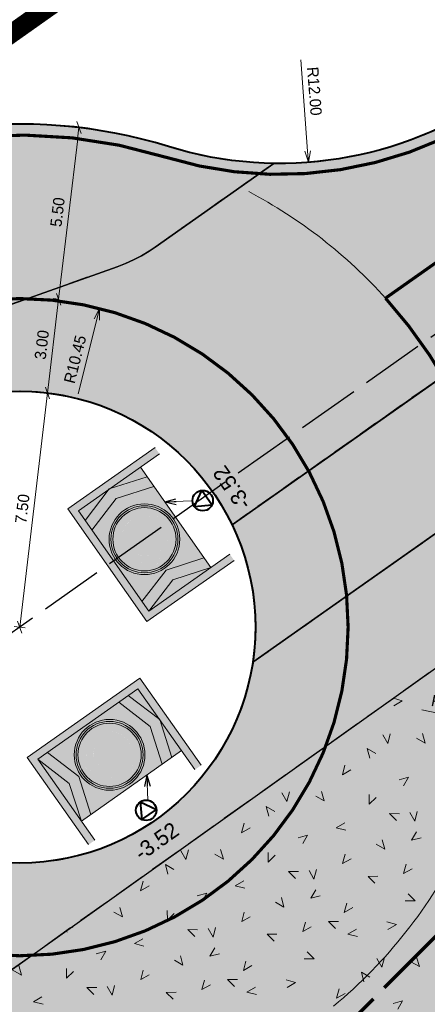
# Model space of a CAD drawing. Header units: metres. Extents: x 148316 to 148653, y 486436 to 486744.
# Tile 30 of 110: x 148431 to 148444, y 486568 to 486599. Entities that reach past the tile are written whole.
import ezdxf

# ---------------------------------------------------------------- set-up
doc = ezdxf.new("R2010")
doc.units = ezdxf.units.M
doc.header["$MEASUREMENT"] = 0
for name, pattern in [('assen', [2.5, 2, -0.5]), ('DGN Style 2', [1, 0.6, -0.4]), ('DGN Style 3', [1.4, 1, -0.4]), ('rwa', [4.5, 4, -0.5])]:
    doc.linetypes.add(name, pattern=pattern)
doc.layers.get('Defpoints').update_dxf_attribs({"color": 253, "lineweight": 13})
for name, color, linetype, lineweight in [('BWR-alg-assenplan', 92, 'assen', 30), ('BWR-nieuw-belijning-haaietanden-050-050', 51, 'Continuous', 0), ('BWR-nieuw-belijning-kantstreep dik 100', 51, 'Continuous', 0), ('BWR-nieuw-raster-grondwerk 20%', 254, 'Continuous', 30), ('BWR-nieuw-riool-rwa beton ø 600', 5, 'rwa', 70), ('BWR-nieuw-straatmeubilair', 7, 'Continuous', 40), ('N-WA-VW-VERKEERSTEKEN_BORD-G', 7, 'Continuous', 30), ('WVB-alg-werkgrens', 6, 'Continuous', 53), ('WVB-dim-terr-maatvoering 018', 7, 'Continuous', 13), ('WVB-pen-dik 025', 1, 'Continuous', 30), ('WVB-pen-dik 035', 1, 'Continuous', 40), ('WVB-raster-20%', 254, 'Continuous', 30), ('WVB-raster-60%', 253, 'Continuous', 30), ('WVB-tekst-dik 025', 1, 'Continuous', 30)]:
    doc.layers.add(name, color=color, linetype=linetype, lineweight=lineweight)
doc.styles.add('1 200   0.18', font='WORKING.shx', dxfattribs={"height": 0.36})
doc.styles.add('1 200   0.25', font='WORKING.shx', dxfattribs={"height": 0.5})
doc.dimstyles.new('Note 1 200', dxfattribs={"dimtxt": 0.36, "dimasz": 0.36, "dimexe": 0.18, "dimexo": 0.0625, "dimgap": 0.18, "dimtad": 1, "dimzin": 0, "dimdsep": 46, "dimtxsty": '1 200   0.18', "dimblk": 'TerminatorOpen_0.5', "dimcen": 0, "dimclrd": 256, "dimclre": 256, "dimclrt": 1, "dimazin": 0, "dimtfac": 1, "dimtdec": 0, "dimtmove": 1, "dimatfit": 1, "dimldrblk": 'TerminatorOpen_0.5', "dimfxl": 0.18, "dimfxlon": 1, "dimfrac": 2, "dimtolj": 1, "dimtzin": 0, "dimlwd": -1, "dimlwe": -1, "dimarcsym": 0})
doc.dimstyles.new('TER 1 200', dxfattribs={"dimtxt": 0.36, "dimasz": 0.36, "dimexe": 0.18, "dimexo": 0.0625, "dimgap": 0.18, "dimtad": 1, "dimzin": 0, "dimdsep": 46, "dimtxsty": '1 200   0.18', "dimblk": 'TerminatorOpen_0.5', "dimcen": 0, "dimse1": 1, "dimse2": 1, "dimclrd": 256, "dimclre": 256, "dimclrt": 7, "dimazin": 0, "dimtfac": 1, "dimtdec": 0, "dimtmove": 1, "dimatfit": 1, "dimldrblk": 'TerminatorOpen_0.5', "dimfxl": 0.18, "dimfxlon": 1, "dimfrac": 2, "dimtolj": 1, "dimtzin": 0, "dimlwd": -1, "dimlwe": -1, "dimarcsym": 0})

# ---------------------------------------------------------------- blocks, each defined once
blk = doc.blocks.new('N-SVW-VERKEERSTEKEN_BORD_D01BB12R-SO')
at = {"linetype": 'Continuous', "true_color": 0xffe100, "extrusion": (0, 0, -1)}
blk.add_hatch(color=2, dxfattribs=at).paths.add_polyline_path([(-73, -65), (-73, 48), (73, 48), (73, -65), (65, -65), (65, 40), (-65, 40), (-65, -65)])
at = {"linetype": 'Continuous'}
for points in [[(-65, -40.3), (-65, 40), (-52.5, -0.1)], [(0, 37.5), (0, 40), (-52.5, 40), (-40, -0.1), (-52.5, -40.3), (0, -40.3), (0, -37.5, -0.414214), (-37.5, 0, -0.414214)], [(-26.8, 23.3), (-25.3, 21.9, -0.577878), (31.7, 10.9), (33.6, 11.5, 0.577878)], [(40, 40), (0, 40), (0, 37.5, -0.414214), (37.5, 0, -0.414214), (0, -37.5), (0, -40.3), (40, -40.3), (52.5, -0.1)], [(65, -0.1), (52.5, 40), (65, 40)], [(-6.2, 16.4, 0.251519), (-17.1, 3.8), (-12.5, 4.5, -0.707574), (-11.7, 3), (-20.8, -8.1, -0.514452), (-22.3, -7.9), (-29.4, 4.5, -0.666084), (-28.3, 5.8), (-24.1, 4.5, -0.258987), (-8.8, 22.9)], [(17.2, -2.9, 0.251519), (11.8, 12.9), (10.1, 8.6, -0.707574), (8.5, 8.6), (3.4, 22, -0.514452), (4.3, 23.2), (18.7, 23.2, -0.666084), (19.2, 21.6), (16, 18.7, -0.258987), (24.2, -3.9)], [(33.6, 11.5), (31.7, 10.9, -0.083022), (33.5, 0, -0.414214), (0, -33.5), (0, -35.5, 0.414214), (35.5, 0, 0.083022)], [(52.5, -40.3), (65, -0.1), (65, -40.3)], [(-11.1, -13.5, 0.251519), (5.2, -16.7), (2.4, -13.1, -0.707574), (3.2, -11.6), (17.3, -14, -0.514452), (17.9, -15.4), (10.7, -27.8, -0.666084), (9, -27.5), (8.1, -23.2, -0.258987), (-15.5, -19)]]:
    blk.add_hatch(color=7, dxfattribs=at).paths.add_polyline_path(points)
at = {"linetype": 'Continuous', "true_color": 0xff0000}
for points in [[(-52.5, -40.3), (-65, -40.3), (-52.5, -0.1), (-65, 40), (-52.5, 40), (-40, -0.1)], [(52.5, -40.3), (40, -40.3), (52.5, -0.1), (40, 40), (52.5, 40), (65, -0.1)]]:
    blk.add_hatch(color=1, dxfattribs=at).paths.add_polyline_path(points)
at = {"linetype": 'Continuous', "true_color": 0x007dc8}
for points in [[(33.6, 11.5), (35.5, 12.2, 0.577878), (-28.3, 24.6), (-26.8, 23.3, -0.577878)], [(16.5, 5.7, 0.123831), (11.8, 12.9), (10.1, 8.6, -0.707574), (8.5, 8.6), (3.5, 22, -0.533679), (4.3, 23.2), (18.6, 23.2, -0.70586), (19.2, 21.6), (16, 18.7, -0.132701), (23.2, 8), (31.7, 10.9, 0.577878), (-25.3, 21.9), (-18.5, 16.1, -0.12209), (-8.8, 22.9), (-6.2, 16.4, 0.123831), (-13.2, 11.4), (0, 0)], [(-26.8, 23.3), (-28.3, 24.6, 0.180494), (-37.5, 0, 0.414214), (0, -37.5), (0, -35.5, -0.414214), (-35.5, 0, -0.180494)], [(0, 0), (-13.2, 11.4, 0.123831), (-17.1, 3.8), (-12.5, 4.5, -0.707574), (-11.7, 3), (-20.7, -8, -0.533679), (-22.3, -7.9), (-29.4, 4.4, -0.70586), (-28.3, 5.8), (-24.1, 4.5, -0.132701), (-18.5, 16.1), (-25.3, 21.9, 0.180494), (-33.5, 0, 0.414214), (0, -33.5), (0, -24.5, -0.1713), (-15.5, -19), (-11.1, -13.5, 0.173134), (0, -17.5)], [(37.5, 0, 0.083022), (35.5, 12.2), (33.6, 11.5, -0.083022), (35.5, 0, -0.414214), (0, -35.5), (0, -37.5, 0.414214)], [(33.5, 0, 0.083022), (31.7, 10.9), (23.2, 8, -0.12209), (24.2, -3.9), (17.2, -2.9, 0.123831), (16.5, 5.7), (0, 0), (0, -17.5, 0.075114), (5.2, -16.7), (2.4, -13.1, -0.707574), (3.2, -11.6), (17.3, -14, -0.533679), (17.9, -15.4), (10.8, -27.7, -0.70586), (9, -27.5), (8.1, -23.2, -0.083962), (0, -24.5), (0, -33.5, 0.414214)]]:
    blk.add_hatch(color=152, dxfattribs=at).paths.add_polyline_path(points)
at = {"linetype": 'Continuous', "extrusion": (0, 0, -1)}
blk.add_hatch(color=7, dxfattribs=at).paths.add_polyline_path([(33.5, 0, 0.180494), (25.3, 21.9), (26.8, 23.3, -0.180494), (35.5, 0, -0.414214), (0, -35.5), (0, -33.5, 0.414214)])
at = {"color": 251, "lineweight": 0, "true_color": 0x4b4b4b}
for p, q in [((-65, 40), (-52.5, -0.1)), ((-52.5, 40), (-40, -0.1)), ((40, 40), (52.5, -0.1)), ((52.5, 40), (65, -0.1)), ((-52.5, -0.1), (-65, -40.3)), ((-40, -0.1), (-52.5, -40.3)), ((52.5, -0.1), (40, -40.3)), ((65, -0.1), (52.5, -40.3)), ((-65, -40.3), (65, -40.3))]:
    blk.add_line(p, q, dxfattribs=at)
at = {"color": 251, "lineweight": 0, "true_color": 0x4b4b4b, "flags": 128}
for points in [[(-73, -65), (-73, 48), (73, 48), (73, -65)], [(-65, -65), (-65, 40), (65, 40), (65, -65)]]:
    blk.add_lwpolyline(points, dxfattribs=at)
at = {"color": 152, "lineweight": 0, "true_color": 0x007dc8}
blk.add_circle((0, 0), 37.5, dxfattribs=at)
at = {"color": 7, "lineweight": 0}
for radius in [35.5, 33.5]:
    blk.add_circle((0, 0), radius, dxfattribs=at)
blk = doc.blocks.new('TerminatorOpen_0.5')
at = {"color": 0, "linetype": 'ByBlock', "lineweight": -2}
for q in [(-1, 0.25), (-1, 0), (-1, -0.25)]:
    blk.add_line((0, 0), q, dxfattribs=at)
blk = doc.blocks.new('*D16')
at = {"layer": 'Defpoints', "color": 0, "lineweight": 40, "transparency": 16777216}
for p in [(148430.886, 486580.152), (148446.558, 486576.932)]:
    blk.add_point(p, dxfattribs=at)
at = {"layer": 'WVB-dim-terr-maatvoering 018', "transparency": 16777216}
blk.add_line((148443.679, 486577.523), (148446.206, 486577.004), dxfattribs=at)
at = {"layer": 'WVB-dim-terr-maatvoering 018', "transparency": 16777216, "xscale": 0.36, "yscale": 0.36, "zscale": 0.36, "rotation": 348.3888912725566}
blk.add_blockref('TerminatorOpen_0.5', (148446.558, 486576.932), dxfattribs=at)
at = {"layer": 'WVB-dim-terr-maatvoering 018', "color": 7, "transparency": 16777216, "insert": (148444.751, 486577.671), "char_height": 0.36, "attachment_point": 5, "rotation": 348.3889, "style": '1 200   0.18'}
blk.add_mtext('\\A1;\\C7;R16.00', dxfattribs=at)
blk = doc.blocks.new('*D27')
at = {"layer": 'Defpoints', "color": 0, "lineweight": 40, "transparency": 16777216}
for p in [(148439.164, 486606.9), (148440.074, 486594.935)]:
    blk.add_point(p, dxfattribs=at)
at = {"layer": 'WVB-dim-terr-maatvoering 018', "transparency": 16777216}
blk.add_line((148439.826, 486598.196), (148440.047, 486595.294), dxfattribs=at)
at = {"layer": 'WVB-dim-terr-maatvoering 018', "transparency": 16777216, "xscale": 0.36, "yscale": 0.36, "zscale": 0.36, "rotation": 274.3477326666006}
blk.add_blockref('TerminatorOpen_0.5', (148440.074, 486594.935), dxfattribs=at)
at = {"layer": 'WVB-dim-terr-maatvoering 018', "color": 7, "transparency": 16777216, "insert": (148440.263, 486597.197), "char_height": 0.36, "attachment_point": 5, "rotation": 274.3477, "style": '1 200   0.18'}
blk.add_mtext('\\A1;\\C7;R12.00', dxfattribs=at)
blk = doc.blocks.new('*D50')
at = {"layer": 'Defpoints', "color": 0, "lineweight": 40, "transparency": 16777216}
for p in [(148433.427, 486590.288), (148430.886, 486580.152)]:
    blk.add_point(p, dxfattribs=at)
at = {"layer": 'WVB-dim-terr-maatvoering 018', "transparency": 16777216}
blk.add_line((148432.747, 486587.575), (148433.339, 486589.939), dxfattribs=at)
at = {"layer": 'WVB-dim-terr-maatvoering 018', "transparency": 16777216, "xscale": 0.36, "yscale": 0.36, "zscale": 0.36, "rotation": 75.92570364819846}
blk.add_blockref('TerminatorOpen_0.5', (148433.427, 486590.288), dxfattribs=at)
at = {"layer": 'WVB-dim-terr-maatvoering 018', "color": 7, "transparency": 16777216, "insert": (148432.65, 486588.67), "char_height": 0.36, "attachment_point": 5, "rotation": 75.9257, "style": '1 200   0.18'}
blk.add_mtext('\\A1;\\C7;R10.45', dxfattribs=at)
blk = doc.blocks.new('_Oblique_0.5')
at = {"color": 0, "linetype": 'ByBlock', "lineweight": -2}
for p, q in [((0, 0), (-1, 0)), ((0.5, 0.25), (-0.5, -0.25))]:
    blk.add_line(p, q, dxfattribs=at)
blk = doc.blocks.new('*D53')
at = {"layer": 'Defpoints', "color": 0, "lineweight": 40, "transparency": 16777216}
for p in [(148431.771, 486587.6), (148432.381, 486587.527), (148431.496, 486580.08)]:
    blk.add_point(p, dxfattribs=at)
at = {"layer": 'WVB-dim-terr-maatvoering 018', "transparency": 16777216}
for p, q in [((148431.949, 486587.578), (148431.592, 486587.621)), ((148430.928, 486580.51), (148431.728, 486587.242)), ((148431.065, 486580.131), (148430.707, 486580.173))]:
    blk.add_line(p, q, dxfattribs=at)
at = {"layer": 'WVB-dim-terr-maatvoering 018', "transparency": 16777216, "xscale": 0.36, "yscale": 0.36, "zscale": 0.36}
for p, rotation in [((148431.771, 486587.6), 83.2253421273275), ((148430.886, 486580.152), 263.2253421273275)]:
    blk.add_blockref('_Oblique_0.5', p, dxfattribs=dict(at, rotation=rotation))
at = {"layer": 'WVB-dim-terr-maatvoering 018', "color": 7, "transparency": 16777216, "insert": (148430.971, 486583.918), "char_height": 0.36, "attachment_point": 5, "rotation": 83.2253, "style": '1 200   0.18'}
blk.add_mtext('\\A1;\\C7;7.50', dxfattribs=at)
blk = doc.blocks.new('*D51')
at = {"layer": 'Defpoints', "color": 0, "lineweight": 40, "transparency": 16777216}
for p in [(148432.124, 486590.579), (148432.138, 486590.577), (148432.381, 486587.527)]:
    blk.add_point(p, dxfattribs=at)
at = {"layer": 'WVB-dim-terr-maatvoering 018', "transparency": 16777216}
for p, q in [((148432.124, 486590.579), (148431.946, 486590.6)), ((148431.813, 486587.957), (148432.082, 486590.221)), ((148431.949, 486587.578), (148431.592, 486587.621))]:
    blk.add_line(p, q, dxfattribs=at)
at = {"layer": 'WVB-dim-terr-maatvoering 018', "transparency": 16777216, "xscale": 0.36, "yscale": 0.36, "zscale": 0.36}
for p, rotation in [((148432.124, 486590.579), 83.2253421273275), ((148431.771, 486587.6), 263.2253421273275)]:
    blk.add_blockref('_Oblique_0.5', p, dxfattribs=dict(at, rotation=rotation))
at = {"layer": 'WVB-dim-terr-maatvoering 018', "color": 7, "transparency": 16777216, "insert": (148431.59, 486589.132), "char_height": 0.36, "attachment_point": 5, "rotation": 83.2253, "style": '1 200   0.18'}
blk.add_mtext('\\A1;\\C7;3.00', dxfattribs=at)
blk = doc.blocks.new('*D52')
at = {"layer": 'Defpoints', "color": 0, "lineweight": 40, "transparency": 16777216}
for p in [(148432.764, 486596.041), (148432.773, 486596.04), (148432.138, 486590.577)]:
    blk.add_point(p, dxfattribs=at)
at = {"layer": 'WVB-dim-terr-maatvoering 018', "transparency": 16777216}
for p, q in [((148432.773, 486596.04), (148432.952, 486596.019)), ((148432.167, 486590.936), (148432.731, 486595.683)), ((148432.124, 486590.579), (148431.946, 486590.6))]:
    blk.add_line(p, q, dxfattribs=at)
at = {"layer": 'WVB-dim-terr-maatvoering 018', "transparency": 16777216, "xscale": 0.36, "yscale": 0.36, "zscale": 0.36}
for p, rotation in [((148432.773, 486596.04), 83.2253421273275), ((148432.124, 486590.579), 263.2253421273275)]:
    blk.add_blockref('_Oblique_0.5', p, dxfattribs=dict(at, rotation=rotation))
at = {"layer": 'WVB-dim-terr-maatvoering 018', "color": 7, "transparency": 16777216, "insert": (148432.091, 486593.352), "char_height": 0.36, "attachment_point": 5, "rotation": 83.2253, "style": '1 200   0.18'}
blk.add_mtext('\\A1;\\C7;5.50', dxfattribs=at)
blk = doc.blocks.new('RVVBOR')
at = {"layer": 'BWR-nieuw-straatmeubilair'}
for p, q in [((0, 0.325), (-0.281, -0.163)), ((0, 0.325), (0.282, -0.163)), ((-0.281, -0.163), (0.282, -0.163))]:
    blk.add_line(p, q, dxfattribs=at)
blk.add_circle((0, 0), 0.325, dxfattribs=at)
blk = doc.blocks.new('*D100')
at = {"layer": 'Defpoints', "color": 0, "lineweight": 40, "transparency": 16777216}
for p in [(148420.47, 486592.298), (148431.153, 486580.387)]:
    blk.add_point(p, dxfattribs=at)
at = {"layer": 'WVB-dim-terr-maatvoering 018', "transparency": 16777216}
blk.add_line((148422.83, 486589.666), (148420.71, 486592.03), dxfattribs=at)
at = {"layer": 'WVB-dim-terr-maatvoering 018', "transparency": 16777216, "xscale": 0.36, "yscale": 0.36, "zscale": 0.36, "rotation": 131.8915039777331}
blk.add_blockref('TerminatorOpen_0.5', (148420.47, 486592.298), dxfattribs=at)
at = {"layer": 'WVB-dim-terr-maatvoering 018', "color": 7, "transparency": 16777216, "insert": (148422.417, 486590.666), "char_height": 0.36, "attachment_point": 5, "rotation": 311.8915, "style": '1 200   0.18'}
blk.add_mtext('\\A1;\\C7;R16.00', dxfattribs=at)

msp = doc.modelspace()

# ---------------------------------------------------------------- hatches: boundary and pattern name
at = {"layer": 'WVB-raster-20%', "linetype": 'Continuous'}
msp.add_hatch(color=256, dxfattribs=at).paths.add_polyline_path([(148457.906, 486592.827, 0.021073), (148456.903, 486592.058), (148452.048, 486587.999, 0.139792), (148447.425, 486581.193), (148424.83, 486565.13, 0.191737), (148416.196, 486563.065), (148412.047, 486560.142), (148407.147, 486556.806), (148406.971, 486556.686, -0.027007), (148397.522, 486551.001, -0.016184), (148394.616, 486549.578), (148394.095, 486549.343), (148392.268, 486552.917), (148393.685, 486553.573, 0.015285), (148396.2, 486554.83, 0.017834), (148402.241, 486558.366, 0.008095), (148404.896, 486560.112), (148409.743, 486563.424), (148408.026, 486565.87, -0.047885), (148394.071, 486557.936), (148393.302, 486557.591, 0.043594), (148371.076, 486545.205), (148373.465, 486546.983), (148374.321, 486547.647), (148375.169, 486548.323), (148376.007, 486549.011), (148376.836, 486549.709), (148377.655, 486550.419), (148378.465, 486551.139), (148379.264, 486551.87), (148380.094, 486552.651), (148380.913, 486553.443), (148381.721, 486554.247), (148382.518, 486555.062), (148383.302, 486555.889), (148384.075, 486556.726), (148384.836, 486557.574), (148385.483, 486558.248, -0.009902), (148390.823, 486560.851, 0.045028), (148403.275, 486568.042), (148408.788, 486571.925, 0.006632), (148409.11, 486572.158), (148409.11, 486572.158), (148409.11, 486572.158, 0.202715), (148415.022, 486582.235, -0.048395), (148415.718, 486585.246), (148417.412, 486582.847), (148417.789, 486583.069), (148423.126, 486586.637), (148426.536, 486588.971), (148429.464, 486590.008), (148433.363, 486591.389), (148433.991, 486591.612), (148434.254, 486591.713), (148434.511, 486591.83), (148434.761, 486591.961), (148435.002, 486592.105), (148435.197, 486592.236), (148438.974, 486594.902, 0.1587), (148446.075, 486597.09), (148465, 486610.421, 0.049781), (148480.023, 486623.416), (148480.64, 486624.068), (148495.611, 486634.642), (148482.637, 486620.941, -0.049781), (148467.073, 486607.478), (148451.278, 486596.351), (148444.737, 486591.744, 0.414213), (148444.496, 486590.351), (148444.916, 486589.754, 0.413982), (148446.309, 486589.512), (148437.641, 486583.411, 1.178334), (148425.534, 486574.897), (148418.657, 486570.064), (148417.427, 486569.129, 0.219668), (148417.276, 486569.953), (148416.7, 486570.771, 0.414214), (148415.306, 486571.012), (148411.699, 486568.471), (148413.422, 486566.015), (148414.885, 486567.046), (148417.076, 486564.021), (148428.229, 486571.946), (148429.434, 486572.794, 0.427631), (148438.302, 486579.037), (148455.433, 486591.091), (148457.567, 486592.589)])
h = msp.add_hatch(color=256, dxfattribs=at)
h.paths.add_polyline_path([(148485.248, 486494.021), (148490.587, 486497.821, 0.030294), (148474.48, 486523.909), (148466.48, 486535.266, -0.024922), (148463.817, 486539.477), (148455.152, 486554.824, 0.02492), (148452.49, 486559.034), (148447.955, 486565.488, -0.226941), (148446.256, 486575.707, 0.040806), (148446.774, 486578.262, -0.05017), (148447.425, 486581.193), (148424.83, 486565.13, -0.034377), (148426.441, 486564.782, 0.037758), (148428.803, 486564.288, -0.200125), (148438.79, 486558.496), (148443.102, 486552.391, 0.024922), (148446.17, 486548.467), (148449.667, 486544.426), (148443.713, 486541.953, -0.35161), (148426.884, 486546.838), (148415.726, 486562.733), (148412.047, 486560.142), (148425.048, 486541.621, 0.352097), (148442.501, 486536.571), (148445.29, 486537.735, -0.351633), (148459.723, 486533.572), (148469.166, 486520.165, -0.031129)])
h.paths.add_polyline_path([(148441.898, 486567.124), (148450.11, 486555.467, -0.024922), (148450.908, 486554.203), (148453.036, 486550.436, -0.904988), (148451.409, 486549.29), (148448.577, 486552.562, -0.024922), (148447.657, 486553.739), (148439.445, 486565.396, -0.422856), (148439.711, 486566.806, 0.014709), (148440.481, 486567.348, -0.422856)], flags=16)
at = {"layer": 'WVB-raster-60%', "linetype": 'Continuous'}
msp.add_hatch(color=256, dxfattribs=at).paths.add_polyline_path([(148438.302, 486579.037, 0.150819), (148437.641, 486583.411), (148453.446, 486594.525), (148456.494, 486596.656), (148458.755, 486593.423), (148457.567, 486592.589), (148453.299, 486589.593)])
at = {"layer": 'WVB-raster-60%', "linetype": 'Continuous', "extrusion": (0, 0, -1)}
msp.add_hatch(color=256, dxfattribs=at).paths.add_polyline_path([(-148416.451, 486587.054), (-148417.473, 486587.787), (-148421.368, 486590.581), (-148429.192, 486596.062, 0.101899), (-148435.616, 486595.437, -0.071191), (-148438.974, 486594.902), (-148435.197, 486592.236), (-148435.002, 486592.105), (-148434.761, 486591.961), (-148434.511, 486591.83), (-148434.254, 486591.713), (-148433.991, 486591.612), (-148433.363, 486591.389), (-148429.464, 486590.008), (-148426.536, 486588.971), (-148423.126, 486586.637), (-148417.789, 486583.069), (-148417.412, 486582.847), (-148415.718, 486585.246, 0.030513)])

# ---------------------------------------------------------------- linework, layer by layer
at = {"layer": 'BWR-alg-assenplan'}
msp.add_line((148466.04, 486604.915), (148388.83, 486550.527), dxfattribs=at)
at = {"layer": 'BWR-nieuw-belijning-haaietanden-050-050', "color": 7}
for start, end in [(41.8949, 62.2537), (309.6347, 333.8557)]:
    msp.add_arc((148430.886, 486580.152), 15.65, start, end, dxfattribs=at)
at = {"layer": 'BWR-nieuw-belijning-kantstreep dik 100', "color": 7, "flags": 128}
msp.add_lwpolyline([(148444.525, 486587.827, 0.1, 0.1, 0.05496), (148442.525, 486590.614, 0.1, 0.1, 0), (148466.937, 486607.81, 0.1, 0.1, 0)], format="xyseb", dxfattribs=at)
at = {"layer": 'BWR-nieuw-belijning-kantstreep dik 100', "color": 7, "const_width": 0.1, "flags": 128}
for points in [[(148446.276, 486596.804, -0.232518), (148435.513, 486595.102)], [(148415.369, 486582.189, -0.464803), (148435.513, 486595.102)]]:
    msp.add_lwpolyline(points, format="xyb", dxfattribs=at)
msp.add_lwpolyline([(148441.336, 486580.152, 1), (148420.436, 486580.152, 1), (148441.336, 486580.152)], format="xyb", close=True, dxfattribs=at)
at = {"layer": 'BWR-nieuw-raster-grondwerk 20%', "color": 7, "lineweight": 0}
for p, q in [((148443.059, 486577.811), (148442.777, 486577.889)), ((148443.059, 486577.811), (148442.787, 486577.652)), ((148442.594, 486576.452), (148442.436, 486576.727)), ((148442.594, 486576.452), (148442.677, 486576.755)), ((148443.787, 486576.468), (148443.7, 486576.77)), ((148443.787, 486576.468), (148443.514, 486576.622)), ((148441.943, 486576.291), (148442.023, 486575.985)), ((148441.943, 486576.291), (148442.212, 486576.134)), ((148441.155, 486575.46), (148441.233, 486575.765)), ((148441.155, 486575.46), (148441.427, 486575.613)), ((148443.256, 486575.381), (148442.955, 486575.298)), ((148443.256, 486575.381), (148443.102, 486575.111)), ((148439.384, 486574.607), (148439.226, 486574.882)), ((148439.384, 486574.607), (148439.466, 486574.911)), ((148440.577, 486574.624), (148440.49, 486574.925)), ((148442.005, 486574.521), (148442.002, 486574.834)), ((148440.577, 486574.624), (148440.304, 486574.778)), ((148442.005, 486574.521), (148442.225, 486574.74)), ((148438.733, 486574.446), (148438.813, 486574.141)), ((148438.733, 486574.446), (148439.002, 486574.289)), ((148442.653, 486574.222), (148442.875, 486574.001)), ((148442.653, 486574.222), (148442.968, 486574.221)), ((148443.457, 486573.986), (148443.302, 486574.257)), ((148443.457, 486573.986), (148443.536, 486574.291)), ((148437.944, 486573.616), (148438.023, 486573.92)), ((148440.958, 486573.775), (148441.226, 486573.93)), ((148437.944, 486573.616), (148438.216, 486573.769)), ((148440.958, 486573.775), (148441.259, 486573.692)), ((148443.357, 486573.378), (148443.514, 486573.647)), ((148440.045, 486573.537), (148439.744, 486573.453)), ((148440.045, 486573.537), (148439.892, 486573.267)), ((148442.502, 486573.094), (148442.232, 486573.248)), ((148442.502, 486573.094), (148442.422, 486573.394)), ((148443.357, 486573.378), (148443.66, 486573.457)), ((148436.174, 486572.763), (148436.016, 486573.038)), ((148436.174, 486572.763), (148436.256, 486573.066)), ((148437.367, 486572.779), (148437.093, 486572.934)), ((148437.367, 486572.779), (148437.28, 486573.081)), ((148438.795, 486572.677), (148438.791, 486572.989)), ((148441.161, 486572.633), (148441.238, 486572.936)), ((148438.795, 486572.677), (148439.015, 486572.896)), ((148441.161, 486572.633), (148441.43, 486572.787)), ((148435.522, 486572.602), (148435.603, 486572.296)), ((148435.522, 486572.602), (148435.791, 486572.445)), ((148439.443, 486572.377), (148439.665, 486572.156)), ((148439.443, 486572.377), (148439.757, 486572.377)), ((148440.247, 486572.142), (148440.091, 486572.413)), ((148440.247, 486572.142), (148440.326, 486572.446)), ((148443.101, 486572.314), (148443.185, 486572.613)), ((148443.101, 486572.314), (148443.374, 486572.471)), ((148434.734, 486571.771), (148434.812, 486572.076)), ((148437.747, 486571.931), (148438.016, 486572.085)), ((148441.968, 486572.228), (148442.281, 486572.229)), ((148441.968, 486572.228), (148442.189, 486572.009)), ((148434.734, 486571.771), (148435.006, 486571.925)), ((148436.835, 486571.692), (148436.534, 486571.609)), ((148436.835, 486571.692), (148436.681, 486571.422)), ((148437.747, 486571.931), (148438.049, 486571.848)), ((148440.147, 486571.533), (148440.304, 486571.802)), ((148439.292, 486571.25), (148439.022, 486571.403)), ((148439.292, 486571.25), (148439.212, 486571.55)), ((148440.147, 486571.533), (148440.45, 486571.613)), ((148441.213, 486571.077), (148441.297, 486571.378)), ((148443.465, 486571.448), (148443.151, 486571.449)), ((148443.465, 486571.448), (148443.245, 486571.67)), ((148434.156, 486570.935), (148433.883, 486571.089)), ((148434.156, 486570.935), (148434.069, 486571.237)), ((148435.584, 486570.833), (148435.581, 486571.145)), ((148435.584, 486570.833), (148435.805, 486571.051)), ((148437.951, 486570.788), (148438.028, 486571.092)), ((148441.213, 486571.077), (148441.484, 486571.232)), ((148437.951, 486570.788), (148438.22, 486570.943)), ((148439.89, 486570.469), (148439.975, 486570.769)), ((148440.713, 486570.789), (148440.934, 486570.57)), ((148440.713, 486570.789), (148441.025, 486570.787)), ((148442.874, 486570.701), (148442.572, 486570.785)), ((148432.38, 486570.498), (148432.392, 486570.452)), ((148432.55, 486570.618), (148432.581, 486570.6)), ((148436.232, 486570.533), (148436.454, 486570.312)), ((148436.232, 486570.533), (148436.547, 486570.532)), ((148437.037, 486570.297), (148436.881, 486570.568)), ((148437.037, 486570.297), (148437.115, 486570.602)), ((148439.89, 486570.469), (148440.163, 486570.626)), ((148441.328, 486570.39), (148441.599, 486570.551)), ((148442.874, 486570.701), (148442.602, 486570.542)), ((148434.537, 486570.087), (148434.806, 486570.241)), ((148438.757, 486570.384), (148439.071, 486570.385)), ((148438.757, 486570.384), (148438.978, 486570.164)), ((148441.328, 486570.39), (148441.63, 486570.316)), ((148431.782, 486570.073), (148431.796, 486570.08)), ((148433.624, 486569.848), (148433.324, 486569.764)), ((148433.624, 486569.848), (148433.471, 486569.578)), ((148434.537, 486570.087), (148434.838, 486570.003)), ((148436.936, 486569.689), (148437.093, 486569.958)), ((148440.255, 486569.603), (148440.035, 486569.826)), ((148436.081, 486569.405), (148435.812, 486569.559)), ((148436.081, 486569.405), (148436.001, 486569.705)), ((148436.936, 486569.689), (148437.24, 486569.768)), ((148438.003, 486569.232), (148438.086, 486569.534)), ((148440.255, 486569.603), (148439.94, 486569.604)), ((148442.409, 486569.342), (148442.251, 486569.617)), ((148442.409, 486569.342), (148442.491, 486569.646)), ((148443.602, 486569.358), (148443.329, 486569.513)), ((148443.602, 486569.358), (148443.515, 486569.66)), ((148430.946, 486569.09), (148430.673, 486569.245)), ((148430.946, 486569.09), (148430.859, 486569.392)), ((148432.374, 486568.988), (148432.371, 486569.3)), ((148432.374, 486568.988), (148432.594, 486569.207)), ((148434.741, 486568.944), (148434.817, 486569.247)), ((148438.003, 486569.232), (148438.274, 486569.388)), ((148441.758, 486569.181), (148441.838, 486568.875)), ((148441.758, 486569.181), (148442.027, 486569.024)), ((148434.741, 486568.944), (148435.01, 486569.098)), ((148436.68, 486568.625), (148436.764, 486568.924)), ((148437.502, 486568.945), (148437.723, 486568.726)), ((148437.502, 486568.945), (148437.815, 486568.943)), ((148439.663, 486568.857), (148439.362, 486568.94)), ((148439.663, 486568.857), (148439.391, 486568.698)), ((148433.022, 486568.689), (148433.244, 486568.467)), ((148433.022, 486568.689), (148433.337, 486568.688)), ((148433.826, 486568.453), (148433.67, 486568.724)), ((148433.826, 486568.453), (148433.905, 486568.758)), ((148436.68, 486568.625), (148436.953, 486568.782)), ((148438.118, 486568.546), (148438.389, 486568.707)), ((148438.118, 486568.546), (148438.42, 486568.471)), ((148440.969, 486568.35), (148441.048, 486568.655)), ((148431.326, 486568.242), (148431.595, 486568.397)), ((148431.326, 486568.242), (148431.628, 486568.159)), ((148435.547, 486568.539), (148435.86, 486568.54)), ((148435.547, 486568.539), (148435.768, 486568.32)), ((148440.969, 486568.35), (148441.241, 486568.504)), ((148443.07, 486568.271), (148442.769, 486568.188)), ((148443.07, 486568.271), (148442.917, 486568.002))]:
    msp.add_line(p, q, dxfattribs=at)
at = {"layer": 'BWR-nieuw-riool-rwa beton ø 600'}
msp.add_line((148454.83, 486581.085), (148417.32, 486543.386), dxfattribs=at)
at = {"layer": 'WVB-alg-werkgrens', "const_width": 0.6, "flags": 128}
msp.add_lwpolyline([(148548.149, 486682.039), (148429.135, 486597.978), (148424.723, 486596.403), (148422.293, 486596.275), (148409.921, 486585.871), (148409.991, 486591.673), (148399.824, 486591.795), (148399.666, 486578.585), (148362.388, 486546.945)], dxfattribs=at)
at = {"layer": 'WVB-pen-dik 025', "linetype": 'DGN Style 2'}
for p, q in [((148438.974, 486594.902), (148435.197, 486592.236)), ((148433.991, 486591.612), (148426.536, 486588.971)), ((148438.302, 486579.037), (148455.433, 486591.091)), ((148446.31, 486589.512), (148437.641, 486583.411))]:
    msp.add_line(p, q, dxfattribs=at)
at = {"layer": 'WVB-pen-dik 025', "linetype": 'DGN Style 3'}
msp.add_line((148450.763, 486583.567), (148419.559, 486561.383), dxfattribs=at)
at = {"layer": 'WVB-pen-dik 025', "linetype": 'DGN Style 2', "flags": 128}
msp.add_lwpolyline([(148435.197, 486592.236), (148435.002, 486592.105), (148434.761, 486591.961), (148434.636, 486591.895), (148434.511, 486591.83), (148434.254, 486591.713), (148433.991, 486591.612)], dxfattribs=at)
at = {"layer": 'WVB-pen-dik 035', "ltscale": 0.1}
msp.add_circle((148430.886, 486580.152), 7.5, dxfattribs=at)
at = {"layer": 'WVB-pen-dik 035', "ltscale": 0.1, "extrusion": (0, 0, -1)}
msp.add_arc((-148439.164, 486606.9), 12, 234.8383, 287.1971, dxfattribs=at)
at = {"layer": 'WVB-pen-dik 035', "ltscale": 0.1}
msp.add_arc((148430.886, 486580.152), 16, 72.8029, 172.5194, dxfattribs=at)
at = {"layer": 'WVB-raster-20%', "linetype": 'Continuous', "flags": 128}
for points in [[(148390.823, 486560.851, 0.045028), (148403.275, 486568.042), (148408.788, 486571.925, 0.006632), (148409.11, 486572.158), (148409.11, 486572.158), (148409.11, 486572.158, 0.202715), (148415.022, 486582.235, -0.048395), (148415.718, 486585.246), (148417.412, 486582.847), (148417.789, 486583.069), (148423.126, 486586.637), (148426.536, 486588.971), (148429.464, 486590.008), (148433.363, 486591.389), (148433.991, 486591.612), (148434.254, 486591.713), (148434.511, 486591.83), (148434.761, 486591.961), (148435.002, 486592.105), (148435.197, 486592.236), (148438.974, 486594.902, 0.1587), (148446.075, 486597.09), (148465, 486610.421, 0.049781)], [(148467.073, 486607.478), (148451.278, 486596.351), (148444.737, 486591.744, 0.414213), (148444.496, 486590.351), (148444.916, 486589.754, 0.413982), (148446.309, 486589.512), (148437.641, 486583.411, 1.178334), (148425.534, 486574.897)], [(148429.434, 486572.794, 0.427631), (148438.302, 486579.037), (148455.433, 486591.091), (148457.567, 486592.589), (148457.906, 486592.827, 0.021073), (148456.903, 486592.058), (148452.048, 486587.999, 0.139792), (148447.425, 486581.193), (148424.83, 486565.13, 0.191737)]]:
    msp.add_lwpolyline(points, format="xyb", dxfattribs=at)
at = {"layer": 'WVB-raster-60%', "linetype": 'Continuous', "flags": 128}
for points in [[(148438.302, 486579.037, 0.150819), (148437.641, 486583.411), (148453.446, 486594.525), (148456.494, 486596.656), (148458.755, 486593.423), (148457.567, 486592.589), (148453.299, 486589.593)], [(148416.451, 486587.054), (148417.473, 486587.787), (148421.368, 486590.581), (148429.192, 486596.062, -0.101899), (148435.616, 486595.437, 0.071191), (148438.974, 486594.902), (148435.197, 486592.236), (148435.002, 486592.105), (148434.761, 486591.961), (148434.511, 486591.83), (148434.254, 486591.713), (148433.991, 486591.612), (148433.363, 486591.389), (148429.464, 486590.008), (148426.536, 486588.971), (148423.126, 486586.637), (148417.789, 486583.069), (148417.412, 486582.847), (148415.718, 486585.246, -0.030513)]]:
    msp.add_lwpolyline(points, format="xyb", close=True, dxfattribs=at)

# ---------------------------------------------------------------- block references
at = {"layer": 'BWR-nieuw-straatmeubilair'}
for p, rotation in [((148436.709, 486584.176), 125.3749828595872), ((148434.91, 486574.328), 35.37498285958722)]:
    msp.add_blockref('RVVBOR', p, dxfattribs=dict(at, rotation=rotation))
at = {"layer": 'N-WA-VW-VERKEERSTEKEN_BORD-G'}
for p, xscale, yscale, zscale, rotation in [((148434.855, 486582.948), 0.02999999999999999, 0.02999999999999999, 0.02999999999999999, 125.0429824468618), ((148433.746, 486576.092), 0.03, 0.03, 0.03, 35.16174650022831)]:
    msp.add_blockref('N-SVW-VERKEERSTEKEN_BORD_D01BB12R-SO', p, dxfattribs=dict(at, xscale=xscale, yscale=yscale, zscale=zscale, rotation=rotation))

# ---------------------------------------------------------------- texts
at = {"layer": 'WVB-tekst-dik 025', "linetype": 'Continuous', "char_height": 0.5, "attachment_point": 7, "line_spacing_factor": 0.6, "style": '1 200   0.25'}
for insert, rotation in [((148438.29, 486584.101), 125.1617), ((148434.761, 486572.695), 35.1617)]:
    msp.add_mtext('-3.52', dxfattribs=dict(at, insert=insert, rotation=rotation))

# ---------------------------------------------------------------- dimensions: what is measured, and where the dimension line sits
at = {"layer": 'WVB-dim-terr-maatvoering 018'}
for center, mpoint, picture, middle in [((148439.164, 486606.9), (148440.074, 486594.935), '*D27', (148439.904, 486597.17)), ((148431.153, 486580.387), (148420.47, 486592.298), '*D100', (148422.149, 486590.426)), ((148430.886, 486580.152), (148433.427, 486590.288), '*D50', (148432.999, 486588.583)), ((148430.886, 486580.152), (148446.558, 486576.932), '*D16', (148444.678, 486577.318))]:
    dim = msp.add_radius_dim(center=center, mpoint=mpoint, text='\\C7;<>', dimstyle='TER 1 200', override={"dimtdec": 2, "dimtmove": 1}, dxfattribs=at)
    dim.commit()
    dim.dimension.update_dxf_attribs({"geometry": picture, "text_midpoint": middle, "dimtype": 164})
for base, p1, p2, picture, middle in [((148432.773, 486596.04), (148432.138, 486590.577), (148432.764, 486596.041), '*D52', (148432.091, 486593.352)), ((148432.124, 486590.579), (148432.381, 486587.527), (148432.138, 486590.577), '*D51', (148431.59, 486589.132)), ((148431.771, 486587.6), (148431.496, 486580.08), (148432.381, 486587.527), '*D53', (148430.971, 486583.918))]:
    dim = msp.add_linear_dim(base=base, p1=p1, p2=p2, angle=83.2253, text='\\C7;<>', dimstyle='TER 1 200', override={"dimblk": '_Oblique_0.5', "dimse1": 0, "dimse2": 0, "dimtdec": 2, "dimtmove": 2}, dxfattribs=at)
    dim.commit()
    dim.dimension.update_dxf_attribs({"geometry": picture, "text_midpoint": middle})

# ---------------------------------------------------------------- leaders
for points in [[(148435.5, 486584.133), (148436.385, 486584.165)], [(148434.932, 486575.45), (148434.965, 486574.649)]]:
    msp.add_leader(points, dimstyle='Note 1 200', override={"dimscale": 1, "dimclrd": 0}, dxfattribs=at)

doc.saveas('drawing.dxf')
